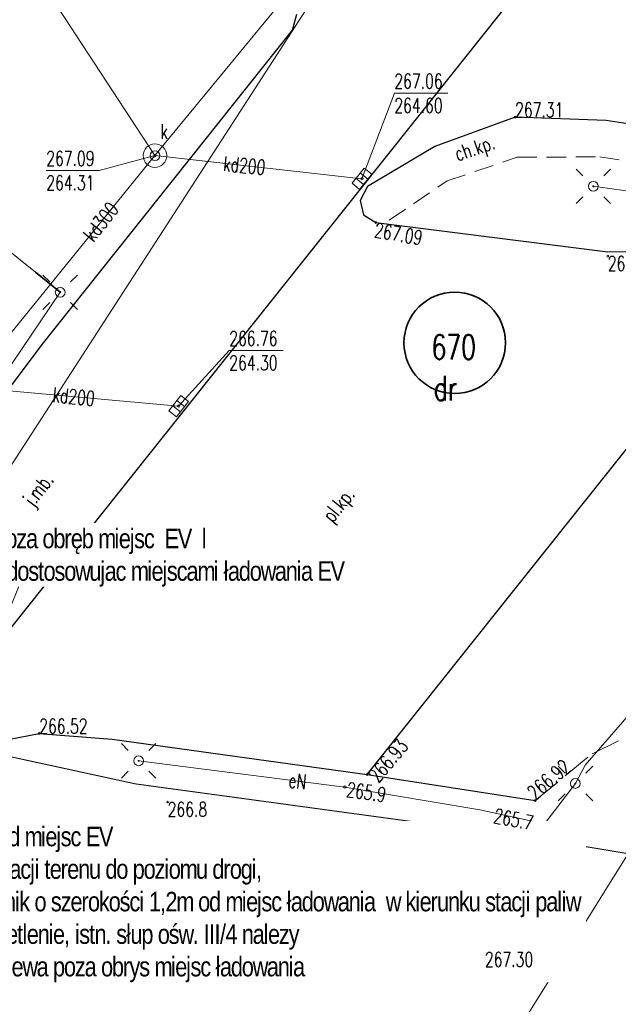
# Model space of a CAD drawing. Header units: metres. Extents: x 7447160 to 7447317, y 5606993 to 5607155.
# Tile 8 of 12: x 7447217 to 7447247, y 5607047 to 5607097. Entities that reach past the tile are written whole.
import ezdxf
from ezdxf import colors
from ezdxf.entities.mleader import LeaderData, LeaderLine
from ezdxf.enums import TextEntityAlignment as Align
from ezdxf.math import Vec2, Vec3

# ---------------------------------------------------------------- set-up
doc = ezdxf.new("R2010")
doc.units = ezdxf.units.M
doc.header["$MEASUREMENT"] = 0
for name, pattern in [('1_2', [1.5, 1, -0.5]), ('1_OTKC', [1.5, 1, -0.5]), ('1_OTKJ', [2, 1.5, -0.5]), ('1_OTKK', [0]), ('3_SUEP_A', [0]), ('3_SUKP', [0]), ('3_SULO', [0]), ('3_SUPK', [0]), ('GDE', [0])]:
    doc.linetypes.add(name, pattern=pattern)
doc.layers.get('0').update_dxf_attribs({"color": 250, "linetype": 'CONTINUOUS', "lineweight": 100})
for name, color, linetype, lineweight in [('Dzialki', 7, 'GDE', 18), ('Numery_dzialek', 7, 'CONTINUOUS', 13), ('OTK_E_T_0', 7, 'CONTINUOUS', 0), ('OTK_E_T_1', 7, 'CONTINUOUS', 0), ('OTK_E_T_3', 7, 'CONTINUOUS', 0), ('OTK_L_0', 7, '1_OTKJ', 18), ('OTK_L_1', 7, '1_OTKK', 25), ('OTK_L_2', 7, '1_OTKC', 18), ('OTR_T_0', 7, 'CONTINUOUS', 18), ('OTR_T_1', 7, 'CONTINUOUS', 18), ('SUE_T_3', 7, 'CONTINUOUS', 18), ('SUEP_E_T_0', 1, 'CONTINUOUS', 0), ('SUEP_L_0', 1, '3_SUEP_A', 18), ('SUER_T_0', 1, 'CONTINUOUS', 18), ('SUL_L_1', 7, '3_SULO', 35), ('SUP_E_T_1', 7, 'CONTINUOUS', 0), ('SUP_L_1', 7, '3_SUPK', 18), ('SUP_T_4', 7, 'CONTINUOUS', 18)]:
    doc.layers.add(name, color=color, linetype=linetype, lineweight=lineweight)
for name, color, linetype, lineweight, true_color in [('Numery_konturow', 7, 'CONTINUOUS', 13, 0x008000), ('SUK_T_1', 7, 'CONTINUOUS', 18, 0x803300), ('SUKP_E_T_0', 7, 'CONTINUOUS', 0, 0x803300), ('SUKP_L_0', 7, '3_SUKP', 18, 0x803300), ('SUKR_T_0', 7, 'CONTINUOUS', 18, 0x803300)]:
    doc.layers.add(name, color=color, linetype=linetype, lineweight=lineweight, true_color=true_color)
doc.layers.add('SCHEMAT', color=7, linetype='CONTINUOUS')
doc.styles.add('Rys-A', font='arial.ttf')
doc.styles.get("Standard").update_dxf_attribs({"font": 'Simplex.SHX', "width": 0.75})

# ---------------------------------------------------------------- blocks, each defined once
blk = doc.blocks.new('1_OTRS')
at = {"linetype": 'Continuous'}
blk.add_circle((0, 0), 0.045, dxfattribs=at)
blk = doc.blocks.new('3_SUEO_W')
at = {"linetype": 'Continuous'}
for p, q in [((-0.53035, 0.53035), (-0.8839, 0.8839)), ((0.53035, 0.53035), (0.8839, 0.8839)), ((-0.53035, -0.53035), (-0.8839, -0.8839)), ((0.53035, -0.53035), (0.8839, -0.8839))]:
    blk.add_line(p, q, dxfattribs=at)
blk.add_circle((0, 0), 0.025, dxfattribs=at)
blk = doc.blocks.new('3_SUPP')
at = {"linetype": 'Continuous'}
blk.add_circle((0, 0), 0.25, dxfattribs=at)
blk = doc.blocks.new('3_SUPS')
at = {"linetype": 'Continuous'}
blk.add_circle((0, 0), 0.0625, dxfattribs=at)
blk = doc.blocks.new('3_SUKK')
at = {"linetype": 'Continuous'}
for p, q in [((-0.5, -0.25), (-0.5, 0.25)), ((-0.5, 0.25), (0.5, 0.25)), ((-0.175, 0.25), (-0.175, -0.25)), ((0.175, 0.25), (0.175, -0.25)), ((0.5, 0.25), (0.5, -0.25)), ((0.5, -0.25), (-0.5, -0.25))]:
    blk.add_line(p, q, dxfattribs=at)
blk = doc.blocks.new('3_SUPW')
at = {"linetype": 'Continuous'}
blk.add_circle((0, 0), 0.25, dxfattribs=at)
blk = doc.blocks.new('1_OTRN')
at = {"linetype": 'Continuous'}
blk.add_circle((0, 0), 0.045, dxfattribs=at)

msp = doc.modelspace()

# ---------------------------------------------------------------- linework, layer by layer
at = {"layer": 'Dzialki'}
for p, q in [((7447259.8995, 5607142.31041), (7447196.65613, 5607044.52314)), ((7447290.46009, 5607123.19758), (7447238.80347, 5607040.42893))]:
    msp.add_line(p, q, dxfattribs=at)
at = {"layer": 'OTK_L_0', "linetype": '1_OTKJ'}
for p, q in [((7447245.856, 5607059.79), (7447249.061, 5607061.38)), ((7447242.932, 5607057.393), (7447245.856, 5607059.79))]:
    msp.add_line(p, q, dxfattribs=at)
at = {"layer": 'OTK_L_1', "linetype": '1_OTKK'}
for p, q in [((7447248.61241, 5607107.12633), (7447207.354, 5607055.298)), ((7447230.505, 5607096.879), (7447230.733, 5607097.701)), ((7447217.683, 5607080.768), (7447230.505, 5607096.879)), ((7447241.908, 5607092.413), (7447237.802, 5607090.913)), ((7447246.573, 5607092.241), (7447241.908, 5607092.413)), ((7447257.472, 5607090.6), (7447246.573, 5607092.241)), ((7447237.802, 5607090.913), (7447234.341, 5607088.872)), ((7447234.326, 5607058.729), (7447258.489, 5607089.076)), ((7447234.341, 5607088.872), (7447233.976, 5607088.15)), ((7447233.976, 5607088.15), (7447234.148, 5607087.411)), ((7447234.148, 5607087.411), (7447234.779, 5607087.014)), ((7447234.779, 5607087.014), (7447246.651, 5607085.508)), ((7447246.651, 5607085.508), (7447251.016, 5607085.574)), ((7447209.44, 5607069.83), (7447217.683, 5607080.768)), ((7447214.375, 5607060.239), (7447217.532, 5607060.835)), ((7447217.532, 5607060.835), (7447221.263, 5607060.545)), ((7447221.263, 5607060.545), (7447234.326, 5607058.729)), ((7447234.326, 5607058.729), (7447242.932, 5607057.393))]:
    msp.add_line(p, q, dxfattribs=at)
at = {"layer": 'OTK_L_2', "linetype": '1_OTKC'}
for p, q in [((7447238.42, 5607089.15), (7447242.019, 5607090.362)), ((7447242.019, 5607090.362), (7447246.245, 5607090.382)), ((7447246.245, 5607090.382), (7447257.403, 5607088.768)), ((7447235.463, 5607087.137), (7447238.42, 5607089.15))]:
    msp.add_line(p, q, dxfattribs=at)
at = {"layer": 'SCHEMAT', "color": 1, "linetype": '1_2', "lineweight": 5, "const_width": 0.05}
msp.add_lwpolyline([(7447193.58622, 5607064.74756), (7447194.27018, 5607064.19568), (7447198.75622, 5607069.75964), (7447212.9831, 5607058.28798), (7447215.60864, 5607059.73937), (7447222.44881, 5607058.25207), (7447243.25612, 5607055.41379), (7447251.56411, 5607054.02609)], dxfattribs=at)
at = {"layer": 'SCHEMAT', "color": 3, "linetype": 'ByBlock', "lineweight": 35}
msp.add_circle((7447238.81656, 5607080.85247), 2.6, dxfattribs=at)
at = {"layer": 'SUEP_L_0', "linetype": '3_SUEP_A'}
for p, q in [((7447208.664, 5607091.421), (7447217.333, 5607084.47)), ((7447254.604, 5607087.633), (7447245.91558, 5607088.87348)), ((7447217.333, 5607084.47), (7447218.604, 5607083.442)), ((7447218.604, 5607083.442), (7447215.67156, 5607079.08845)), ((7447248.18993, 5607062.31167), (7447245.49459, 5607059.20322)), ((7447233.185, 5607058.085), (7447222.62286, 5607059.4313)), ((7447245.49459, 5607059.20322), (7447244.998, 5607058.271)), ((7447244.998, 5607058.271), (7447243.418, 5607056.196)), ((7447240.10998, 5607056.92082), (7447233.185, 5607058.085)), ((7447243.418, 5607056.196), (7447240.10998, 5607056.92082))]:
    msp.add_line(p, q, dxfattribs=at)
at = {"layer": 'SUKP_L_0', "linetype": '3_SUKP'}
for p, q in [((7447242.43584, 5607113.55476), (7447223.45826, 5607090.44612)), ((7447215.13642, 5607103.18974), (7447223.45826, 5607090.44612)), ((7447223.45826, 5607090.44612), (7447213.82741, 5607078.58038)), ((7447234.062, 5607089.264), (7447223.45826, 5607090.44612)), ((7447224.673, 5607077.613), (7447213.82741, 5607078.58038))]:
    msp.add_line(p, q, dxfattribs=at)
at = {"layer": 'SUKR_T_0', "linetype": 'Continuous', "lineweight": 0}
for p, q in [((7447234.062, 5607089.264), (7447235.72206, 5607093.63923)), ((7447235.72206, 5607093.63923), (7447238.46347, 5607093.63923)), ((7447223.45826, 5607090.44612), (7447220.60267, 5607089.67966)), ((7447217.88841, 5607089.67966), (7447220.60267, 5607089.67966)), ((7447224.673, 5607077.613), (7447227.264, 5607080.45199)), ((7447227.264, 5607080.45199), (7447230.03255, 5607080.45199)), ((7447215.422, 5607065.807), (7447217.07376, 5607069.80579)), ((7447217.07376, 5607069.80579), (7447219.84231, 5607069.80579))]:
    msp.add_line(p, q, dxfattribs=at)
at = {"layer": 'SUL_L_1', "linetype": '3_SULO'}
msp.add_line((7447217.333, 5607084.47), (7447218.604, 5607083.442), dxfattribs=at)
at = {"layer": 'SUP_L_1', "linetype": '3_SUPK'}
msp.add_circle((7447223.45826, 5607090.44612), 0.60387, dxfattribs=at)

# ---------------------------------------------------------------- block references
at = {"layer": 'OTR_T_0'}
for p in [(7447241.908, 5607092.413), (7447234.779, 5607087.014), (7447246.655, 5607085.295), (7447217.532, 5607060.835), (7447234.326, 5607058.729), (7447242.932, 5607057.393)]:
    msp.add_blockref('1_OTRS', p, dxfattribs=at)
for p, rotation in [((7447234.779, 5607087.014), 350.0000002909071), ((7447234.326, 5607058.729), 50.00000731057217), ((7447242.932, 5607057.393), 40.00000930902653), ((7447240.36, 5607049.63), 359.9999899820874)]:
    msp.add_blockref('1_OTRS', p, dxfattribs=dict(at, rotation=rotation))
at = {"layer": 'OTR_T_1'}
msp.add_blockref('1_OTRN', (7447224.11, 5607057.32), dxfattribs=at)
at = {"layer": 'SUE_T_3'}
for name, p in [('3_SUEO_W', (7447245.91558, 5607088.87348)), ('3_SUPP', (7447245.91558, 5607088.87348)), ('3_SUEO_W', (7447218.604, 5607083.442)), ('3_SUPP', (7447218.604, 5607083.442)), ('3_SUEO_W', (7447222.62286, 5607059.4313)), ('3_SUPP', (7447222.62286, 5607059.4313)), ('3_SUEO_W', (7447244.998, 5607058.271)), ('3_SUPP', (7447244.998, 5607058.271))]:
    msp.add_blockref(name, p, dxfattribs=at)
at = {"layer": 'SUER_T_0'}
for p in [(7447233.185, 5607058.085), (7447243.418, 5607056.196)]:
    msp.add_blockref('3_SUPS', p, dxfattribs=at)
at = {"layer": 'SUK_T_1'}
for p, rotation in [((7447234.062, 5607089.264), 51.41041405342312), ((7447224.673, 5607077.613), 52.06911749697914)]:
    msp.add_blockref('3_SUKK', p, dxfattribs=dict(at, rotation=rotation))
at = {"layer": 'SUKR_T_0'}
for p in [(7447223.45826, 5607090.44612), (7447234.062, 5607089.264), (7447224.673, 5607077.613)]:
    msp.add_blockref('3_SUPS', p, dxfattribs=at)
at = {"layer": 'SUP_T_4'}
msp.add_blockref('3_SUPW', (7447223.45826, 5607090.44612), dxfattribs=at)

# ---------------------------------------------------------------- texts
at = {"layer": 'Numery_dzialek', "width": 0.7}
msp.add_text('670', height=1.26, dxfattribs=at).set_placement((7447237.63148, 5607081.26532), align=Align.TOP_LEFT)
at = {"layer": 'Numery_konturow', "width": 0.7}
msp.add_text('dr', height=1.26, dxfattribs=at).set_placement((7447237.74099, 5607079.15707), align=Align.TOP_LEFT)
at = {"layer": 'OTK_E_T_0', "lineweight": 9, "width": 0.7}
msp.add_text('j.mb.', height=0.75, rotation=52.30577, dxfattribs=at).set_placement((7447217.55322, 5607073.26881), align=Align.MIDDLE)
at = {"layer": 'OTK_E_T_1', "lineweight": 9, "width": 0.7}
msp.add_text('ch.kp.', height=0.75, rotation=18.75864, dxfattribs=at).set_placement((7447239.87015, 5607090.72284), align=Align.MIDDLE)
at = {"layer": 'OTK_E_T_3', "lineweight": 9, "width": 0.7}
msp.add_text('pl.kp.', height=0.75, rotation=51.102782, dxfattribs=at).set_placement((7447232.95553, 5607072.48513), align=Align.MIDDLE)
at = {"layer": 'OTR_T_0', "lineweight": 9, "width": 0.7}
for s, p in [('267.31', (7447241.908, 5607092.413)), ('266.52', (7447217.532, 5607060.835))]:
    msp.add_text(s, height=0.75, dxfattribs=at).set_placement(p)
for s, rotation, p in [('267.09', 350, (7447234.779, 5607087.014)), ('266.93', 50.000007, (7447234.326, 5607058.729)), ('267.30', -0.00001, (7447240.36, 5607049.63))]:
    msp.add_text(s, height=0.75, rotation=rotation, dxfattribs=at).set_placement(p, align=Align.TOP_LEFT)
msp.add_text('267.41', height=0.75, dxfattribs=at).set_placement((7447246.655, 5607085.295), align=Align.TOP_LEFT)
msp.add_text('266.92', height=0.75, rotation=40.000009, dxfattribs=at).set_placement((7447242.932, 5607057.393))
at = {"layer": 'OTR_T_1', "lineweight": 9, "width": 0.7}
msp.add_text('266.8', height=0.75, dxfattribs=at).set_placement((7447224.11, 5607057.32), align=Align.TOP_LEFT)
at = {"layer": 'SUEP_E_T_0', "lineweight": 9, "width": 0.7}
msp.add_text('eN', height=0.75, rotation=354.38552, dxfattribs=at).set_placement((7447230.75984, 5607058.39412), align=Align.MIDDLE)
at = {"layer": 'SUER_T_0', "lineweight": 9, "width": 0.7}
for s, rotation, p in [('265.9', 351.507271, (7447233.22809, 5607057.60361)), ('265.7', 348.720592, (7447240.75951, 5607056.26437))]:
    msp.add_text(s, height=0.75, rotation=rotation, dxfattribs=at).set_placement(p)
at = {"layer": 'SUKP_E_T_0', "lineweight": 9, "width": 0.7}
for s, rotation, p in [('kd200', 354.364501, (7447228.03782, 5607089.93559)), ('kd300', 51.3402, (7447220.68932, 5607087.0571)), ('kd200', 354.177071, (7447219.29426, 5607078.09276))]:
    msp.add_text(s, height=0.75, rotation=rotation, dxfattribs=at).set_placement(p, align=Align.MIDDLE)
at = {"layer": 'SUKR_T_0', "lineweight": 9, "width": 0.7}
for s, p in [('267.06', (7447235.72206, 5607094.63923)), ('264.60', (7447235.72206, 5607093.38923)), ('267.09', (7447217.88841, 5607090.67966)), ('264.31', (7447217.88841, 5607089.42966)), ('266.76', (7447227.264, 5607081.45199)), ('264.30', (7447227.264, 5607080.20199)), ('266.45', (7447217.07376, 5607070.80579)), ('264.08', (7447217.07376, 5607069.55579))]:
    msp.add_text(s, height=0.75, dxfattribs=at).set_placement(p, align=Align.TOP_LEFT)
at = {"layer": 'SUP_E_T_1', "lineweight": 9, "width": 0.7}
msp.add_text('k', height=0.75, dxfattribs=at).set_placement((7447223.73267, 5607091.31544))

# ---------------------------------------------------------------- next in the draw order: leaders
at = {"layer": 'SCHEMAT', "color": 0, "lineweight": 5, "ltscale": 10}
ml = msp.add_multileader_mtext('Standard', dxfattribs=at)
ml.set_content('{\\W0.8;\\T0.9;\\C0;planowany układ miejsc EV\\P- dokonać niwelacji terenu do poziomu drogi,  \\P-wykonać chodnik o szerokości 1,2m od miejsc ładowania  w kierunku stacji paliw\\P- wykonać oświetlenie, istn. słup ośw. III/4 nalezy \\P- przesadzić drzewa poza obrys miejsc ładowania}', color=6, style='Rys-A')
ml.set_leader_properties()
ml.build(insert=Vec2(0, 0))
ml.multileader.update_dxf_attribs({"has_text_frame": 1, "text_right_attachment_type": 6, "dogleg_length": 0.36, "arrow_head_size": 2})
ctx = ml.context
ctx.base_point, ctx.char_height, ctx.arrow_head_size, ctx.landing_gap_size, ctx.plane_origin = Vec3(7447208.81255, 5607055.40574), 1, 2, 0.2, Vec3(7447206.51592, 5607082.91291)
ctx.right_attachment = 6
notes = []
notes.append((ctx, [(0, (1, 1, 0), (7447208.45255, 5607055.40574), (1, 0), 0.36, [(0, [(7447195.97168, 5607055.62232)], 0, [])])]))
ctx.mtext.insert = Vec3(7447209.01255, 5607056.05273)
ctx.mtext.has_bg_fill, ctx.mtext.bg_color, ctx.mtext.bg_scale_factor, ctx.mtext.bg_transparency, ctx.mtext.use_window_bg_color = 1, -1027028792, 1.3, 0, 1
for ctx, leaders in notes:
    for number, flags, end, landing, length, lines in leaders:
        leader = LeaderData()
        leader.index, (leader.has_last_leader_line, leader.has_dogleg_vector, leader.attachment_direction) = number, flags
        leader.last_leader_point, leader.dogleg_vector, leader.dogleg_length = Vec3(end), Vec3(landing), length
        for number, points, colour, breaks in lines:
            line = LeaderLine()
            line.index, line.vertices, line.color, line.breaks = number, Vec3.list(points), colors.encode_raw_color(colour), breaks
            leader.lines.append(line)
        ctx.leaders.append(leader)

# ---------------------------------------------------------------- next in the draw order: leaders
ml = msp.add_multileader_mtext('Standard', dxfattribs=at)
ml.set_content('{\\W0.8;\\T0.9;\\C0;istn laternię przenieść poza obręb miejsc  EV  l\\Plub zostawić bez zmian dostosowujac miejscami ładowania EV}', color=6, style='Rys-A')
ml.set_leader_properties()
ml.build(insert=Vec2(0, 0))
ml.multileader.update_dxf_attribs({"has_text_frame": 1, "text_right_attachment_type": 6, "dogleg_length": 0.36, "arrow_head_size": 2})
ctx = ml.context
ctx.base_point, ctx.char_height, ctx.arrow_head_size, ctx.landing_gap_size, ctx.plane_origin = Vec3(7447205.0282, 5607070.67951), 1, 2, 0.2, Vec3(7447244.24843, 5607100.59742)
ctx.right_attachment = 6
notes = []
notes.append((ctx, [(0, (1, 1, 0), (7447204.6682, 5607070.67951), (1, 0), 0.36, [(0, [(7447202.52856, 5607063.14454)], 0, [])])]))
ctx.mtext.insert = Vec3(7447205.2282, 5607071.32651)
ctx.mtext.has_bg_fill, ctx.mtext.bg_color, ctx.mtext.bg_scale_factor, ctx.mtext.bg_transparency, ctx.mtext.use_window_bg_color = 1, -1027028792, 1.3, 0, 1
for ctx, leaders in notes:
    for number, flags, end, landing, length, lines in leaders:
        leader = LeaderData()
        leader.index, (leader.has_last_leader_line, leader.has_dogleg_vector, leader.attachment_direction) = number, flags
        leader.last_leader_point, leader.dogleg_vector, leader.dogleg_length = Vec3(end), Vec3(landing), length
        for number, points, colour, breaks in lines:
            line = LeaderLine()
            line.index, line.vertices, line.color, line.breaks = number, Vec3.list(points), colors.encode_raw_color(colour), breaks
            leader.lines.append(line)
        ctx.leaders.append(leader)

doc.saveas('drawing.dxf')
